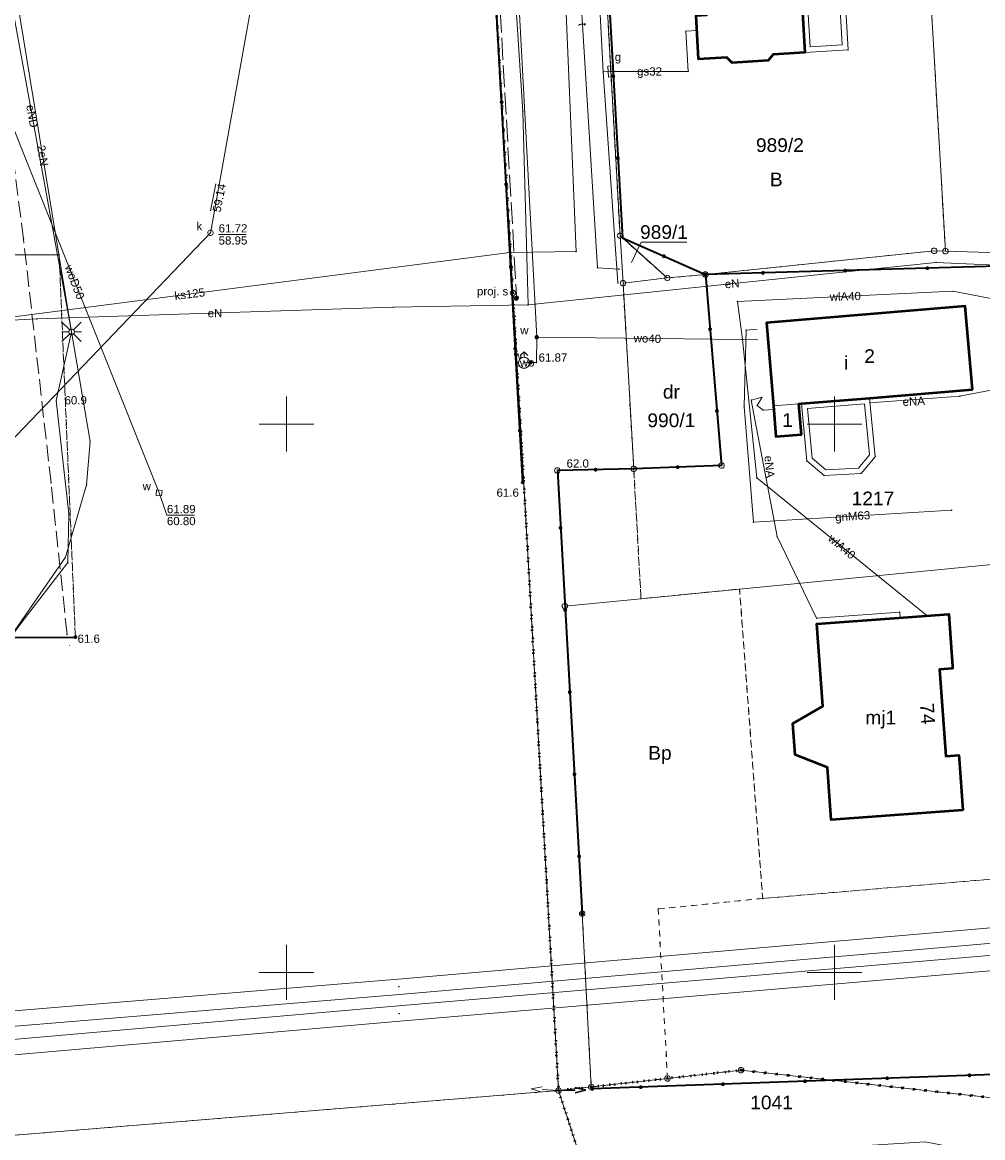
# Model space of a CAD drawing. Header units: millimetres. Extents: x 6421400 to 6424255, y 5791334 to 5793836.
# Tile 77 of 101: x 6422876 to 6422964, y 5792585 to 5792687. Entities that reach past the tile are written whole.
import ezdxf
from ezdxf.enums import TextEntityAlignment as Align

# ---------------------------------------------------------------- set-up
doc = ezdxf.new("R2010")
doc.units = ezdxf.units.MM
for name, pattern in [('KROPK2', [1, 0.05, -0.95]), ('PRZER1-1', [1, 0.5, -0.5]), ('PRZER3-1', [2, 1.5, -0.5]), ('PRZER4-1', [2.5, 2, -0.5])]:
    doc.linetypes.add(name, pattern=pattern)
doc.layers.get('0').update_dxf_attribs({"color": 252})
for name, color, linetype, lineweight in [('GEPADR_O', 252, 'Continuous', 18), ('GEPPGD', 252, 'Continuous', 18), ('GESBLO', 252, 'Continuous', 18), ('GESBLO_O', 252, 'Continuous', 18), ('GESBTO', 252, 'Continuous', 13), ('GESBZO', 7, 'Continuous', 35), ('GESBZO_O', 252, 'Continuous', 35), ('GESDZI', 252, 'Continuous', 18), ('GESDZI_O', 252, 'Continuous', 18), ('GESJAE', 252, 'Continuous', 35), ('GESUZY', 252, 'Continuous', 18), ('GESUZY_O', 252, 'Continuous', 18), ('GSLKOG', 252, 'Continuous', 25), ('GSLKOU', 252, 'Continuous', 18), ('GSPIST', 252, 'Continuous', 18), ('GSPPRB', 252, 'Continuous', 18), ('GULENN', 252, 'Continuous', 18), ('GULENN_O', 252, 'Continuous', 18), ('GULGNP', 252, 'Continuous', 18), ('GULGNP_O', 252, 'Continuous', 18), ('GULGSP', 252, 'Continuous', 18), ('GULGSP_O', 252, 'Continuous', 18), ('GULKSP', 252, 'Continuous', 18), ('GULKSP_O', 252, 'Continuous', 18), ('GULTPR', 252, 'Continuous', 18), ('GULTPR_O', 252, 'Continuous', 18), ('GULWLP', 252, 'Continuous', 18), ('GULWLP_O', 252, 'Continuous', 18), ('GULWOP', 252, 'Continuous', 18), ('GULWOP_O', 252, 'Continuous', 18), ('GUPGSG', 252, 'Continuous', 18), ('GUPGSG_O', 252, 'Continuous', 18), ('GUPISL', 252, 'Continuous', 18), ('GUPKSD', 252, 'Continuous', 18), ('GUPKSD_O', 252, 'Continuous', 18), ('GUPWDT', 252, 'Continuous', 18), ('GUPWWZ', 252, 'Continuous', 13), ('GUPWWZ_O', 252, 'Continuous', 13), ('GZLENN', 252, 'Continuous', 18), ('GZPISL', 252, 'Continuous', 18), ('GZPISL_O', 252, 'Continuous', 18), ('Ramka sekcyjna', 252, 'Continuous', 18)]:
    doc.layers.add(name, color=color, linetype=linetype, lineweight=lineweight)
for name, color, linetype in [('GSPWPN', 252, 'Continuous'), ('GSPWPN_O', 252, 'Continuous'), ('GUPESH', 252, 'Continuous'), ('GUPESH_O', 252, 'Continuous'), ('GUPKSH', 252, 'Continuous'), ('GUPKSH_O', 252, 'Continuous'), ('GUPWSH', 252, 'Continuous'), ('GUPWSH_O', 252, 'Continuous'), ('GUPWZA', 252, 'Continuous'), ('GUPWZA_O', 252, 'Continuous'), ('xref', 252, 'Continuous')]:
    doc.layers.add(name, color=color, linetype=linetype)
doc.styles.add('Arial', font='arial.ttf')

# ---------------------------------------------------------------- blocks, each defined once
blk = doc.blocks.new('GSLKOG1')
blk.add_hatch(color=0).paths.add_polyline_path([(0, 0.175), (-0.045293, 0.169037), (-0.0875, 0.151554), (-0.123744, 0.123744), (-0.151554, 0.0875), (-0.169037, 0.045293), (-0.175, 0), (-0.169037, -0.045293), (-0.151554, -0.0875), (-0.123744, -0.123744), (-0.0875, -0.151554), (-0.045293, -0.169037), (0, -0.175), (0.045293, -0.169037), (0.0875, -0.151554), (0.123744, -0.123744), (0.151554, -0.0875), (0.169037, -0.045293), (0.175, 0), (0.169037, 0.045293), (0.151554, 0.0875), (0.123744, 0.123744), (0.0875, 0.151554), (0.045293, 0.169037)])
blk = doc.blocks.new('GSLKOG2')
blk.add_hatch(color=0).paths.add_polyline_path([(0, 0.175), (-0.045293, 0.169037), (-0.0875, 0.151554), (-0.123744, 0.123744), (-0.151554, 0.0875), (-0.169037, 0.045293), (-0.175, 0), (-0.169037, -0.045293), (-0.151554, -0.0875), (-0.123744, -0.123744), (-0.0875, -0.151554), (-0.045293, -0.169037), (0, -0.175), (0.045293, -0.169037), (0.0875, -0.151554), (0.123744, -0.123744), (0.151554, -0.0875), (0.169037, -0.045293), (0.175, 0), (0.169037, 0.045293), (0.151554, 0.0875), (0.123744, 0.123744), (0.0875, 0.151554), (0.045293, 0.169037)])
blk = doc.blocks.new('GSPWPN1')
blk.add_hatch(color=0).paths.add_polyline_path([(0, 0.045), (-0.011647, 0.043467), (-0.0225, 0.038971), (-0.03182, 0.03182), (-0.038971, 0.0225), (-0.043467, 0.011647), (-0.045, 0), (-0.043467, -0.011647), (-0.038971, -0.0225), (-0.03182, -0.03182), (-0.0225, -0.038971), (-0.011647, -0.043467), (0, -0.045), (0.011647, -0.043467), (0.0225, -0.038971), (0.03182, -0.03182), (0.038971, -0.0225), (0.043467, -0.011647), (0.045, 0), (0.043467, 0.011647), (0.038971, 0.0225), (0.03182, 0.03182), (0.0225, 0.038971), (0.011647, 0.043467)])
blk = doc.blocks.new('GUPWSH1')
blk.add_hatch(color=0).paths.add_polyline_path([(0, 0.045), (-0.011647, 0.043467), (-0.0225, 0.038971), (-0.03182, 0.03182), (-0.038971, 0.0225), (-0.043467, 0.011647), (-0.045, 0), (-0.043467, -0.011647), (-0.038971, -0.0225), (-0.03182, -0.03182), (-0.0225, -0.038971), (-0.011647, -0.043467), (0, -0.045), (0.011647, -0.043467), (0.0225, -0.038971), (0.03182, -0.03182), (0.038971, -0.0225), (0.043467, -0.011647), (0.045, 0), (0.043467, 0.011647), (0.038971, 0.0225), (0.03182, 0.03182), (0.0225, 0.038971), (0.011647, 0.043467)])
blk = doc.blocks.new('GUPKSH1')
blk.add_hatch(color=0).paths.add_polyline_path([(0, 0.045), (-0.011647, 0.043467), (-0.0225, 0.038971), (-0.03182, 0.03182), (-0.038971, 0.0225), (-0.043467, 0.011647), (-0.045, 0), (-0.043467, -0.011647), (-0.038971, -0.0225), (-0.03182, -0.03182), (-0.0225, -0.038971), (-0.011647, -0.043467), (0, -0.045), (0.011647, -0.043467), (0.0225, -0.038971), (0.03182, -0.03182), (0.038971, -0.0225), (0.043467, -0.011647), (0.045, 0), (0.043467, 0.011647), (0.038971, 0.0225), (0.03182, 0.03182), (0.0225, 0.038971), (0.011647, 0.043467)])
blk = doc.blocks.new('GUPESH1')
blk.add_hatch(color=0).paths.add_polyline_path([(0, 0.045), (-0.011647, 0.043467), (-0.0225, 0.038971), (-0.03182, 0.03182), (-0.038971, 0.0225), (-0.043467, 0.011647), (-0.045, 0), (-0.043467, -0.011647), (-0.038971, -0.0225), (-0.03182, -0.03182), (-0.0225, -0.038971), (-0.011647, -0.043467), (0, -0.045), (0.011647, -0.043467), (0.0225, -0.038971), (0.03182, -0.03182), (0.038971, -0.0225), (0.043467, -0.011647), (0.045, 0), (0.043467, 0.011647), (0.038971, 0.0225), (0.03182, 0.03182), (0.0225, 0.038971), (0.011647, 0.043467)])
blk = doc.blocks.new('GUPWZA1')
blk.add_hatch(color=0).paths.add_polyline_path([(0, 0.2), (-0.051764, 0.193185), (-0.1, 0.173205), (-0.141421, 0.141421), (-0.173205, 0.1), (-0.193185, 0.051764), (-0.2, 0), (-0.193185, -0.051764), (-0.173205, -0.1), (-0.141421, -0.141421), (-0.1, -0.173205), (-0.051764, -0.193185), (0, -0.2), (0.051764, -0.193185), (0.1, -0.173205), (0.141421, -0.141421), (0.173205, -0.1), (0.193185, -0.051764), (0.2, 0), (0.193185, 0.051764), (0.173205, 0.1), (0.141421, 0.141421), (0.1, 0.173205), (0.051764, 0.193185)])
blk = doc.blocks.new('GUPWDT1')
at = {"color": 0}
blk.add_lwpolyline([(0.5, 0), (0.492404, -0.086824), (0.469846, -0.17101), (0.433013, -0.25), (0.383022, -0.321394), (0.321394, -0.383022), (0.25, -0.433013), (0.17101, -0.469846), (0.086824, -0.492404), (0, -0.5), (-0.086824, -0.492404), (-0.17101, -0.469846), (-0.25, -0.433013), (-0.32743, -0.377875), (-0.393027, -0.309079), (-0.444418, -0.229113), (-0.479746, -0.140866), (-0.497736, -0.047528), (-0.497736, 0.047528), (-0.479746, 0.140866), (-0.444418, 0.229113), (-0.393027, 0.309079), (-0.32743, 0.377875), (-0.25, 0.433013), (-0.163534, 0.4725), (-0.071157, 0.494911), (0.023791, 0.499434), (0.117879, 0.485906), (0.207708, 0.454816), (0.290028, 0.407288), (0.361867, 0.34504), (0.420627, 0.27032), (0.464184, 0.185831), (0.490964, 0.094626)], close=True, dxfattribs=at)
for points in [[(0.5, 0), (1, 0)], [(0.646447, 0.353553), (1, 0), (0.646447, -0.353553)]]:
    blk.add_lwpolyline(points, dxfattribs=at)
blk = doc.blocks.new('GUPKSD1_1')
at = {"color": 0}
blk.add_lwpolyline([(0.25, 0), (0.241481, -0.064705), (0.216506, -0.125), (0.176777, -0.176777), (0.125, -0.216506), (0.064705, -0.241481), (0, -0.25), (-0.064705, -0.241481), (-0.125, -0.216506), (-0.176777, -0.176777), (-0.216506, -0.125), (-0.241481, -0.064705), (-0.25, 0), (-0.241481, 0.064705), (-0.216506, 0.125), (-0.176777, 0.176777), (-0.125, 0.216506), (-0.064705, 0.241481), (0, 0.25), (0.064705, 0.241481), (0.125, 0.216506), (0.176777, 0.176777), (0.216506, 0.125), (0.241481, 0.064705)], close=True, dxfattribs=at)
blk = doc.blocks.new('GUPISL1_2')
at = {"color": 0}
for points in [[(-0.176777, 0.176777), (-0.883883, 0.883883)], [(0, 0.25), (0, 0.9)], [(0.176777, 0.176777), (0.883883, 0.883883)], [(-0.176777, -0.176777), (-0.883883, -0.883883)], [(0, -0.25), (0, -0.9)], [(0.176777, -0.176777), (0.883883, -0.883883)]]:
    blk.add_lwpolyline(points, dxfattribs=at)
blk.add_lwpolyline([(0.25, 0), (0.241481, -0.064705), (0.216506, -0.125), (0.176777, -0.176777), (0.125, -0.216506), (0.064705, -0.241481), (0, -0.25), (-0.064705, -0.241481), (-0.125, -0.216506), (-0.176777, -0.176777), (-0.216506, -0.125), (-0.241481, -0.064705), (-0.25, 0), (-0.241481, 0.064705), (-0.216506, 0.125), (-0.176777, 0.176777), (-0.125, 0.216506), (-0.064705, 0.241481), (0, 0.25), (0.064705, 0.241481), (0.125, 0.216506), (0.176777, 0.176777), (0.216506, 0.125), (0.241481, 0.064705)], close=True, dxfattribs=at)
blk = doc.blocks.new('GUPGSG1')
at = {"color": 0}
blk.add_lwpolyline([(-0.5, -0.25), (-0.5, 0.25), (0.5, 0.25), (0.5, -0.25)], close=True, dxfattribs=at)
blk = doc.blocks.new('GZPISL1')
at = {"color": 0}
for points in [[(-0.2, 0), (-0.193185, 0.051764), (-0.173205, 0.1), (-0.141421, 0.141421), (-0.1, 0.173205), (-0.051764, 0.193185), (0, 0.2)], [(0.2, 0), (0.193185, -0.051764), (0.173205, -0.1), (0.141421, -0.141421), (0.1, -0.173205), (0.051764, -0.193185), (0, -0.2)]]:
    blk.add_lwpolyline(points, dxfattribs=at)
at = {"color": 7, "lineweight": 50, "true_color": 0xffffff}
blk.add_lwpolyline([(0, 0.1), (-0.030902, 0.095106), (-0.058779, 0.080902), (-0.080902, 0.058779), (-0.095106, 0.030902), (-0.1, 0), (-0.095106, -0.030902), (-0.080902, -0.058779), (-0.058779, -0.080902), (-0.030902, -0.095106), (0, -0.1), (0.030902, -0.095106), (0.058779, -0.080902), (0.080902, -0.058779), (0.095106, -0.030902), (0.1, 0), (0.095106, 0.030902), (0.080902, 0.058779), (0.058779, 0.080902), (0.030902, 0.095106)], close=True, dxfattribs=at)
blk = doc.blocks.new('GUPWWZ1_2')
at = {"color": 0}
blk.add_lwpolyline([(-0.25, 0.25), (-0.25, -0.25), (0.25, -0.25), (0.25, 0.25)], close=True, dxfattribs=at)
blk = doc.blocks.new('GSPPRB0')
at = {"color": 0, "lineweight": 18}
blk.add_lwpolyline([(-0.007955, 0.0225), (0.007955, 0.0225), (0.0225, 0.007955), (0.0225, -0.007955), (0.007955, -0.0225), (-0.007955, -0.0225), (-0.0225, -0.007955), (-0.0225, 0.007955)], close=True, dxfattribs=at)
blk = doc.blocks.new('GEPPGD1_1')
at = {"color": 0}
blk.add_lwpolyline([(0.25, 0), (0.237764, -0.077254), (0.202254, -0.146946), (0.146946, -0.202254), (0.077254, -0.237764), (0, -0.25), (-0.077254, -0.237764), (-0.146946, -0.202254), (-0.202254, -0.146946), (-0.237764, -0.077254), (-0.25, 0), (-0.237764, 0.077254), (-0.202254, 0.146946), (-0.146946, 0.202254), (-0.077254, 0.237764), (0, 0.25), (0.077254, 0.237764), (0.146946, 0.202254), (0.202254, 0.146946), (0.237764, 0.077254)], close=True, dxfattribs=at)
blk = doc.blocks.new('GEPPGD1_2')
blk.add_hatch(color=0).paths.add_polyline_path([(-0.045, 0), (-0.042798, -0.013906), (-0.036406, -0.02645), (-0.02645, -0.036406), (-0.013906, -0.042798), (0, -0.045), (0.013906, -0.042798), (0.02645, -0.036406), (0.036406, -0.02645), (0.042798, -0.013906), (0.045, 0), (0.042798, 0.013906), (0.036406, 0.02645), (0.02645, 0.036406), (0.013906, 0.042798), (0, 0.045), (-0.013906, 0.042798), (-0.02645, 0.036406), (-0.036406, 0.02645), (-0.042798, 0.013906)])
blk = doc.blocks.new('GSPIST1')
at = {"color": 0}
for points in [[(0, 0), (1.5, 0)], [(1.5, -0.25), (2.5, 0), (1.5, 0.25)]]:
    blk.add_lwpolyline(points, dxfattribs=at)
blk = doc.blocks.new('G$CC51CC4AD')
at = {"layer": 'GESBLO', "linetype": 'Continuous', "lineweight": 18, "elevation": 10.26}
for points in [[(6422962.58, 5792653.14), (6422961.9, 5792660.76), (6422943.8, 5792659.23), (6422944.42, 5792651.66), (6422946.74, 5792651.85), (6422946.99, 5792651.87), (6422953.17, 5792652.37)], [(6422944.42, 5792651.66), (6422944.64, 5792648.87), (6422946.99, 5792649.06), (6422946.74, 5792651.85)]]:
    blk.add_lwpolyline(points, close=True, dxfattribs=at)
at = {"layer": 'GESBTO', "linetype": 'Continuous', "lineweight": 18, "elevation": 10.26}
for points in [[(6422947.3, 5792683.87), (6422946.84, 5792691.8), (6422950.78, 5792692.03), (6422951.23, 5792684.12)], [(6422947.77, 5792684.4), (6422947.36, 5792691.33), (6422950.31, 5792691.5), (6422950.7, 5792684.59)], [(6422946.99, 5792651.87), (6422947.46, 5792646.65), (6422949.04, 5792645.3), (6422952.42, 5792645.5), (6422953.71, 5792647.02), (6422953.17, 5792652.37)], [(6422947.53, 5792651.41), (6422947.94, 5792646.9), (6422949.21, 5792645.81), (6422952.18, 5792645.99), (6422953.19, 5792647.18), (6422952.72, 5792651.83)]]:
    blk.add_lwpolyline(points, close=True, dxfattribs=at)
at = {"layer": 'GESBZO', "linetype": 'Continuous', "lineweight": 50, "elevation": 10.26}
for points in [[(6422937.14, 5792691.2), (6422936.79, 5792697.45), (6422938.28, 5792697.53), (6422938.08, 5792701.05), (6422944.84, 5792701.44), (6422944.98, 5792697.93), (6422946.48, 5792698.01), (6422947.3, 5792683.87), (6422944.4, 5792683.69), (6422943.94, 5792683.16), (6422940.66, 5792682.95), (6422940.18, 5792683.42), (6422937.59, 5792683.26), (6422937.36, 5792687.26), (6422938.36, 5792687.31), (6422938.14, 5792691.26)], [(6422962.58, 5792653.14), (6422961.9, 5792660.76), (6422943.8, 5792659.23), (6422944.42, 5792651.66), (6422944.64, 5792648.87), (6422946.99, 5792649.06), (6422946.74, 5792651.85), (6422946.99, 5792651.87), (6422953.17, 5792652.37)], [(6422961.71, 5792614.79), (6422949.69, 5792613.92), (6422949.34, 5792618.67), (6422946.4, 5792619.85), (6422946.2, 5792622.68), (6422948.94, 5792624.27), (6422948.39, 5792631.79), (6422960.41, 5792632.67), (6422960.76, 5792627.9), (6422960.77, 5792627.71), (6422959.57, 5792627.62), (6422960.15, 5792619.72), (6422961.34, 5792619.81), (6422961.37, 5792619.46)]]:
    blk.add_lwpolyline(points, close=True, dxfattribs=at)
at = {"layer": 'GESDZI', "linetype": 'Continuous', "lineweight": 18, "elevation": 10.3}
blk.add_lwpolyline([(6422810.34, 5792698.25), (6422917.26, 5792719.89), (6422920.66, 5792661.95), (6422924.82, 5792589.22), (6422675.39, 5792568.75)], dxfattribs=at)
for points in [[(6422921.25, 5792829.96), (6422921.57, 5792824.32), (6422923.83, 5792784.19), (6422924.93, 5792764.55), (6422926.03, 5792745.13), (6422928.33, 5792704.41), (6422930.43, 5792667.18), (6422930.7, 5792662.85), (6422931.68, 5792645.92), (6422924.71, 5792645.76), (6422925.4, 5792633.4), (6422926.98, 5792605.35), (6422927.8, 5792589.55), (6422924.82, 5792589.22), (6422920.66, 5792661.95), (6422917.26, 5792719.89), (6422911.19, 5792830.6), (6422908.08, 5792885.79), (6422907.81, 5792890.47), (6422917.97, 5792887.06)], [(6422960.11, 5792665.77), (6422959.08, 5792665.8), (6422938.22, 5792663.63), (6422934.74, 5792663.32), (6422930.43, 5792667.18), (6422928.33, 5792704.41), (6422957.78, 5792706.08)], [(6422930.43, 5792667.18), (6422934.74, 5792663.32), (6422930.7, 5792662.85)], [(6422931.68, 5792645.92), (6422939.69, 5792646.22), (6422938.22, 5792663.63), (6422959.08, 5792665.8), (6422960.11, 5792665.77), (6422966.09, 5792665.59), (6422968.13, 5792637.56), (6422941.33, 5792634.95), (6422932.34, 5792634.07), (6422925.4, 5792633.4), (6422924.71, 5792645.76)], [(6422931.68, 5792645.92), (6422930.7, 5792662.85), (6422934.74, 5792663.32), (6422938.22, 5792663.63), (6422939.69, 5792646.22)], [(6422934.76, 5792590.33), (6422927.8, 5792589.55), (6422926.98, 5792605.35), (6422925.4, 5792633.4), (6422932.34, 5792634.07), (6422941.33, 5792634.95), (6422968.13, 5792637.56), (6422968.48, 5792632.68), (6422999.95, 5792632.75), (6423020.37, 5792633.06), (6423008.57, 5792590.4), (6422993.89, 5792585.31), (6422941.47, 5792591.08)], [(6422958.26, 5792584.56), (6422994.25, 5792577.56), (6423008.57, 5792590.4), (6422993.89, 5792585.31), (6422941.47, 5792591.08), (6422934.76, 5792590.33), (6422927.8, 5792589.55), (6422924.82, 5792589.22), (6422926.98, 5792582.57)], [(6422667.38, 5792565.35), (6422784.32, 5792570.97), (6422856.35, 5792578.16), (6422926.98, 5792582.57), (6422924.82, 5792589.22), (6422675.39, 5792568.75), (6422522.94, 5792568.11), (6422468.04, 5792567.88), (6422427.68, 5792567.71), (6422409.53, 5792564.57), (6422402.04, 5792563.27), (6422427.46, 5792562.05), (6422544.35, 5792562.13)]]:
    blk.add_lwpolyline(points, close=True, dxfattribs=at)
at = {"layer": 'GESDZI_O', "linetype": 'Continuous', "lineweight": 13, "elevation": 10.8, "flags": 128}
blk.add_lwpolyline([(6422931.48, 5792664.74), (6422932.37, 5792666.59), (6422936.51, 5792666.59)], dxfattribs=at)
at = {"layer": 'GESJAE', "linetype": 'KROPK2', "lineweight": 50, "elevation": 10.3}
for points in [[(6423006.45, 5792570.63), (6423008.57, 5792590.4), (6422993.89, 5792585.31), (6422941.47, 5792591.08), (6422934.76, 5792590.33), (6422927.8, 5792589.55), (6422924.82, 5792589.22), (6422920.66, 5792661.95), (6422917.26, 5792719.89), (6422911.19, 5792830.6)], [(6422840.35, 5792905.8), (6422907.81, 5792890.47), (6422908.08, 5792885.79), (6422911.19, 5792830.6), (6422917.26, 5792719.89), (6422920.66, 5792661.95), (6422924.82, 5792589.22), (6422926.98, 5792582.57)], [(6422926.98, 5792582.57), (6422924.82, 5792589.22), (6422927.8, 5792589.55), (6422934.76, 5792590.33), (6422941.47, 5792591.08), (6422993.89, 5792585.31), (6423008.57, 5792590.4), (6423006.45, 5792570.63)]]:
    blk.add_lwpolyline(points, dxfattribs=at)
at = {"layer": 'GESUZY', "linetype": 'PRZER1-1', "lineweight": 18, "elevation": 10.18}
for points in [[(6422810.34, 5792698.25), (6422917.26, 5792719.89), (6422920.66, 5792661.95), (6422924.82, 5792589.22), (6422675.39, 5792568.75)], [(6422926.98, 5792582.57), (6422924.82, 5792589.22), (6422927.8, 5792589.55), (6422934.76, 5792590.33), (6422941.47, 5792591.08), (6422993.89, 5792585.31), (6423008.57, 5792590.4), (6423006.45, 5792570.63)]]:
    blk.add_lwpolyline(points, dxfattribs=at)
for points in [[(6422930.43, 5792667.18), (6422934.74, 5792663.32), (6422930.7, 5792662.85), (6422931.68, 5792645.92), (6422924.71, 5792645.76), (6422925.4, 5792633.4), (6422926.98, 5792605.35), (6422927.8, 5792589.55), (6422924.82, 5792589.22), (6422920.66, 5792661.95), (6422917.26, 5792719.89), (6422911.19, 5792830.6), (6422908.08, 5792885.79), (6422907.81, 5792890.47), (6422917.97, 5792887.06), (6422921.25, 5792829.96), (6422922.67, 5792804.73), (6422923.83, 5792784.19), (6422925.43, 5792755.76), (6422926.03, 5792745.13), (6422928.33, 5792704.41)], [(6422960.11, 5792665.77), (6422959.08, 5792665.8), (6422938.22, 5792663.63), (6422934.74, 5792663.32), (6422930.43, 5792667.18), (6422928.33, 5792704.41), (6422957.78, 5792706.08)], [(6422879.26, 5792665.42), (6422815.25, 5792665.52), (6422812.54, 5792630.37), (6422880.74, 5792630.58)], [(6422815.25, 5792665.52), (6422879.26, 5792665.42), (6422880.74, 5792630.58), (6422812.54, 5792630.37)], [(6422931.68, 5792645.92), (6422932.34, 5792634.07), (6422941.33, 5792634.95), (6422943.44, 5792606.74), (6422994.16, 5792611.01), (6422999.95, 5792632.75), (6423008.17, 5792663.66), (6422989.52, 5792664.8), (6422986.2, 5792665), (6422966.09, 5792665.59), (6422960.11, 5792665.77), (6422959.08, 5792665.8), (6422938.22, 5792663.63), (6422939.69, 5792646.22)], [(6422930.7, 5792662.85), (6422931.68, 5792645.92), (6422939.69, 5792646.22), (6422938.22, 5792663.63), (6422934.74, 5792663.32)], [(6422933.91, 5792605.78), (6422934.76, 5792590.33), (6422941.47, 5792591.08), (6422993.89, 5792585.31), (6423008.57, 5792590.4), (6423020.37, 5792633.06), (6423028.13, 5792662.45), (6423008.17, 5792663.66), (6422999.95, 5792632.75), (6422994.16, 5792611.01), (6422943.44, 5792606.74)], [(6422932.34, 5792634.07), (6422931.68, 5792645.92), (6422924.71, 5792645.76), (6422925.4, 5792633.4), (6422926.98, 5792605.35), (6422927.8, 5792589.55), (6422934.76, 5792590.33), (6422933.91, 5792605.78), (6422943.44, 5792606.74), (6422941.33, 5792634.95)], [(6422667.38, 5792565.35), (6422784.32, 5792570.97), (6422856.35, 5792578.16), (6422926.98, 5792582.57), (6422924.82, 5792589.22), (6422675.39, 5792568.75), (6422522.94, 5792568.11), (6422468.04, 5792567.88), (6422427.68, 5792567.71), (6422409.53, 5792564.57), (6422402.04, 5792563.27), (6422427.46, 5792562.05), (6422544.35, 5792562.13)]]:
    blk.add_lwpolyline(points, close=True, dxfattribs=at)
at = {"layer": 'GSLKOG', "linetype": 'Continuous', "lineweight": 35, "elevation": 10.18}
for points in [[(6422921.55, 5792644.69), (6422918.95, 5792691.54), (6422914.77, 5792765.33), (6422903.92, 5792767.23)], [(6422928.97, 5792696.49), (6422930.65, 5792666.97), (6422938.22, 5792663.63)], [(6423002.33, 5792663.96), (6423002, 5792663.94), (6422989.66, 5792664.8), (6422989.52, 5792664.8), (6422986.2, 5792665), (6422938.22, 5792663.63)], [(6422938.22, 5792663.63), (6422939.69, 5792646.22), (6422931.68, 5792645.92), (6422924.71, 5792645.76), (6422926.98, 5792605.35)], [(6422824.12, 5792643.76), (6422822.74, 5792638.4), (6422822.49, 5792630.26), (6422880.74, 5792630.58)], [(6422989.22, 5792591.58), (6422927.88, 5792589.37)]]:
    blk.add_lwpolyline(points, dxfattribs=at)
at = {"layer": 'GSLKOU', "linetype": 'PRZER3-1', "lineweight": 18, "elevation": 10.18}
blk.add_lwpolyline([(6422879.98, 5792630.81), (6422878.52, 5792644.64), (6422876.01, 5792666.86), (6422873.32, 5792687.81), (6422878.85, 5792711.14)], dxfattribs=at)
at = {"layer": 'GULENN', "linetype": 'Continuous', "lineweight": 18, "elevation": 10.18}
for points in [[(6422922.04, 5792660.87), (6422921.56, 5792678.49), (6422917.65, 5792738.88), (6422916.88, 5792747.2), (6422916.09, 5792766.43), (6422916.72, 5792767.1), (6422919.37, 5792767.52)], [(6422887.74, 5792761.29), (6422886.12, 5792753.25), (6422885.05, 5792748.15), (6422879.58, 5792718.83), (6422874.6, 5792696.25), (6422875.13, 5792690.55), (6422880.4, 5792658.4), (6422879, 5792652.16), (6422880.14, 5792641.81), (6422880.05, 5792637.38), (6422875.77, 5792631.81), (6422874.05, 5792629.51), (6422870.76, 5792629.73), (6422860.45, 5792629.77), (6422852.75, 5792629.81), (6422852.06, 5792629.81), (6422852.32, 5792641.24), (6422853.02, 5792641.22)], [(6422885.27, 5792747.71), (6422875.03, 5792692.09), (6422874.88, 5792688.62), (6422880.4, 5792658.4), (6422882.08, 5792648.4), (6422881.77, 5792644.46), (6422879.83, 5792637.85), (6422874.05, 5792629.51), (6422852.66, 5792629.47)], [(6422922.04, 5792660.87), (6422959.25, 5792664.74), (6422990.42, 5792663.37)], [(6422852.6, 5792648.22), (6422852.44, 5792648.4), (6422850.82, 5792648.36), (6422850.8, 5792652.25), (6422852.13, 5792657.93), (6422873.81, 5792659.4), (6422877.23, 5792659.58), (6422909.71, 5792660.65), (6422922.04, 5792660.87)], [(6422953.21, 5792651.95), (6422961.43, 5792652.54), (6422971.7, 5792654.52)], [(6422943.38, 5792652.45), (6422942.4, 5792652.18), (6422944.75, 5792639.75), (6422948.36, 5792632.29), (6422955.94, 5792632.85), (6422955.97, 5792632.35)], [(6422943.38, 5792652.45), (6422942.94, 5792651.7), (6422943.47, 5792651.26), (6422944.45, 5792651.33)]]:
    blk.add_lwpolyline(points, dxfattribs=at)
at = {"layer": 'GULGNP', "linetype": 'Continuous', "lineweight": 18, "elevation": 10.18}
for points in [[(6422930.23, 5792662.88), (6422928.89, 5792682.11), (6422927.74, 5792704.36), (6422925.45, 5792745.06), (6422925.56, 5792755.95), (6422924.17, 5792768.49), (6422924.61, 5792772.87), (6422923.87, 5792775.23), (6422922.75, 5792789.88), (6422920.44, 5792823.16), (6422920.87, 5792823.5), (6422920.74, 5792831.67), (6422924.83, 5792858.52), (6422928.36, 5792881.95), (6422929.13, 5792885.42), (6422930.73, 5792898.1)], [(6422941.94, 5792658.57), (6422941.75, 5792651.61), (6422942.61, 5792641.05), (6422960.68, 5792642.15)], [(6422941.94, 5792658.57), (6422942.94, 5792658.64)]]:
    blk.add_lwpolyline(points, dxfattribs=at)
at = {"layer": 'GULGSP', "linetype": 'Continuous', "lineweight": 18, "elevation": 10.18}
for points in [[(6422937.44, 5792685.9), (6422936.44, 5792685.84), (6422936.65, 5792682.15), (6422929.59, 5792682.15)], [(6422929.59, 5792682.15), (6422928.89, 5792682.11)]]:
    blk.add_lwpolyline(points, dxfattribs=at)
at = {"layer": 'GULKSP', "linetype": 'Continuous', "lineweight": 18, "elevation": 10.18}
for points in [[(6422925.44, 5792881.97), (6422918.95, 5792849.76), (6422918.45, 5792831.55), (6422918.53, 5792811.58), (6422920.35, 5792792.66), (6422921.62, 5792766.52), (6422923.54, 5792728.85), (6422924.85, 5792703.45), (6422926.43, 5792665.73), (6422920.37, 5792665.64), (6422861.96, 5792658.08), (6422856.88, 5792656.87), (6422856.39, 5792656.75), (6422850.08, 5792655.86), (6422849.65, 5792650.05), (6422849.61, 5792649.56), (6422848.79, 5792649.41), (6422847.64, 5792649.5)], [(6422869.88, 5792642.17), (6422871.24, 5792644.68), (6422893.06, 5792667.43), (6422893.17, 5792667.92), (6422902.03, 5792717.45)]]:
    blk.add_lwpolyline(points, dxfattribs=at)
at = {"layer": 'GULTPR', "linetype": 'Continuous', "lineweight": 18, "elevation": 10.18}
blk.add_lwpolyline([(6422922.45, 5792783.33), (6422924.17, 5792744.98), (6422925.65, 5792708.63), (6422928.37, 5792664.26), (6422930.33, 5792664.12)], dxfattribs=at)
at = {"layer": 'GULWLP', "linetype": 'Continuous', "lineweight": 18, "elevation": 10.18}
for points in [[(6422941.6, 5792657.71), (6422941.15, 5792661.17), (6422960.8, 5792662.11), (6422977.07, 5792658.99)], [(6422941.6, 5792657.71), (6422942.91, 5792645.1), (6422958.42, 5792632.53)]]:
    blk.add_lwpolyline(points, dxfattribs=at)
at = {"layer": 'GULWOP', "linetype": 'Continuous', "lineweight": 18, "elevation": 10.18}
for points in [[(6422922.81, 5792655.62), (6422922.83, 5792657.92), (6422921.11, 5792690.28), (6422918.38, 5792740.23), (6422916.97, 5792760.77), (6422916.31, 5792770.37), (6422913.15, 5792819.17), (6422912.66, 5792823.56), (6422910.44, 5792847.68), (6422911.82, 5792857.74), (6422911.86, 5792857.99), (6422917.42, 5792898.43), (6422917.48, 5792898.85)], [(6423009.16, 5792642.46), (6423008.45, 5792639.52), (6423000.41, 5792607.83), (6422999.36, 5792607.1), (6422910.2, 5792599.39), (6422674.16, 5792579.93), (6422673.36, 5792579.89), (6422615.13, 5792580.22), (6422614.37, 5792580.22), (6422523.42, 5792579.56), (6422522.55, 5792580.28), (6422438.91, 5792682.29), (6422437.98, 5792682.75), (6422437.1, 5792682.91), (6422392.92, 5792687.41)], [(6423010.52, 5792642.13), (6423009.8, 5792639.18), (6423001.63, 5792606.97), (6422999.85, 5792605.74), (6422910.31, 5792597.99), (6422674.26, 5792578.54), (6422673.4, 5792578.48), (6422615.13, 5792578.82), (6422614.38, 5792578.82), (6422522.91, 5792578.16), (6422521.56, 5792579.29), (6422438.02, 5792681.17), (6422437.53, 5792681.41), (6422436.9, 5792681.53), (6422393.32, 5792685.97)], [(6423011.71, 5792641.8), (6423011.11, 5792639.27), (6423010.92, 5792638.53), (6423002.47, 5792605.27), (6423001.53, 5792604.73), (6422910.22, 5792596.94), (6422782.03, 5792585.75), (6422673.27, 5792577.18), (6422672.49, 5792577.16), (6422523.67, 5792576.33), (6422522.8, 5792576.75), (6422438.61, 5792678.8), (6422438.06, 5792679.44), (6422437.17, 5792680.06), (6422393.01, 5792684.8)], [(6423013.08, 5792641.47), (6423012.47, 5792638.94), (6423012.28, 5792638.19), (6423003.69, 5792604.35), (6423001.96, 5792603.36), (6422910.34, 5792595.54), (6422782.15, 5792584.36), (6422673.34, 5792575.78), (6422672.51, 5792575.76), (6422523.35, 5792574.93), (6422521.92, 5792575.62), (6422437.55, 5792677.89), (6422437.12, 5792678.39), (6422436.66, 5792678.7), (6422392.62, 5792683.43)], [(6422872.99, 5792682.16), (6422888.38, 5792643.72)], [(6422922.83, 5792657.92), (6422941.6, 5792657.71), (6422943, 5792657.69)], [(6422921.67, 5792655.59), (6422922.24, 5792655.62), (6422922.81, 5792655.62)]]:
    blk.add_lwpolyline(points, dxfattribs=at)
at = {"layer": 'GUPKSH_O', "linetype": 'Continuous', "lineweight": 13, "elevation": 10.8, "flags": 128}
for points in [[(6422893.07, 5792669.44), (6422893.56, 5792671.92)], [(6422893.81, 5792667.29), (6422896.33, 5792667.29)]]:
    blk.add_lwpolyline(points, dxfattribs=at)
at = {"layer": 'GUPWSH_O', "linetype": 'Continuous', "lineweight": 13, "elevation": 10.8, "flags": 128}
blk.add_lwpolyline([(6422888.38, 5792643.72), (6422889.09, 5792641.7), (6422891.61, 5792641.7)], dxfattribs=at)
at = {"layer": 'GZLENN', "linetype": 'PRZER4-1', "lineweight": 18, "elevation": 10.18}
blk.add_lwpolyline([(6422913.11, 5792797.68), (6422914.34, 5792776.45), (6422915.03, 5792765.59), (6422915.05, 5792765.28), (6422915.06, 5792765.08), (6422917.03, 5792730.65), (6422917.06, 5792730.35), (6422917.06, 5792730.14), (6422919.03, 5792695.71), (6422919.05, 5792695.44), (6422919.06, 5792695.2), (6422920.98, 5792661.74), (6422921.01, 5792661.46)], dxfattribs=at)
at = {"layer": 'Ramka sekcyjna', "linetype": 'Continuous', "lineweight": 18, "elevation": 100, "flags": 128}
for points in [[(6422900, 5792647.5), (6422900, 5792652.5)], [(6422950, 5792647.5), (6422950, 5792652.5)], [(6422902.5, 5792650), (6422897.5, 5792650)], [(6422952.5, 5792650), (6422947.5, 5792650)], [(6422900, 5792597.5), (6422900, 5792602.5)], [(6422950, 5792597.5), (6422950, 5792602.5)], [(6422902.5, 5792600), (6422897.5, 5792600)], [(6422952.5, 5792600), (6422947.5, 5792600)]]:
    blk.add_lwpolyline(points, dxfattribs=at)
at = {"layer": 'GEPPGD', "linetype": 'Continuous', "lineweight": 18, "rotation": 90}
for name, p in [('GEPPGD1_1', (6422930.43, 5792667.18, 10.32)), ('GEPPGD1_1', (6422959.08, 5792665.8, 10.32)), ('GEPPGD1_1', (6422960.11, 5792665.77, 10.32)), ('GEPPGD1_1', (6422930.7, 5792662.85, 10.32)), ('GEPPGD1_1', (6422934.74, 5792663.32, 10.32)), ('GEPPGD1_1', (6422938.22, 5792663.63, 10.32)), ('GEPPGD1_1', (6422920.66, 5792661.95, 10.32)), ('GEPPGD1_1', (6422924.71, 5792645.76, 10.32)), ('GEPPGD1_1', (6422931.68, 5792645.92, 10.32)), ('GEPPGD1_1', (6422939.69, 5792646.22, 10.32)), ('GEPPGD1_2', (6422941.33, 5792634.95, 10.32)), ('GEPPGD1_1', (6422925.4, 5792633.4, 10.32)), ('GEPPGD1_2', (6422932.34, 5792634.07, 10.32)), ('GEPPGD1_1', (6422926.98, 5792605.35, 10.32)), ('GEPPGD1_1', (6422941.47, 5792591.08, 10.32)), ('GEPPGD1_1', (6422927.8, 5792589.55, 10.32)), ('GEPPGD1_1', (6422934.76, 5792590.33, 10.32)), ('GEPPGD1_1', (6422924.82, 5792589.22, 10.32))]:
    blk.add_blockref(name, p, dxfattribs=at)
at = {"layer": 'GSLKOG', "linetype": 'Continuous', "lineweight": 25}
for name, p, rotation in [('GSLKOG2', (6422929.81, 5792681.73, 10.18), 273.2570699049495), ('GSLKOG2', (6422929.81, 5792681.73, 10.18), 273.2570699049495), ('GSLKOG2', (6422919.63, 5792679.35, 10.18), 93.17397199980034), ('GSLKOG2', (6422919.63, 5792679.35, 10.18), 93.17397199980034), ('GSLKOG2', (6422930.23, 5792674.24, 10.18), 273.2570699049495), ('GSLKOG2', (6422930.23, 5792674.24, 10.18), 273.2570699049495), ('GSLKOG2', (6422920.04, 5792671.86, 10.18), 93.17397199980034), ('GSLKOG2', (6422920.04, 5792671.86, 10.18), 93.17397199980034), ('GSLKOG2', (6422934.43, 5792665.3, 10.18), 336.2068929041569), ('GSLKOG2', (6422934.43, 5792665.3, 10.18), 336.2068929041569), ('GSLKOG2', (6422920.46, 5792664.37, 10.18), 93.17397199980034), ('GSLKOG2', (6422920.46, 5792664.37, 10.18), 93.17397199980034), ('GSLKOG2', (6422943.47, 5792663.78, 10.18), 181.6352350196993), ('GSLKOG2', (6422943.47, 5792663.78, 10.18), 181.6352350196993), ('GSLKOG2', (6422950.96, 5792663.99, 10.18), 181.6352350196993), ('GSLKOG2', (6422950.96, 5792663.99, 10.18), 181.6352350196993), ('GSLKOG2', (6422958.46, 5792664.21, 10.18), 181.6352350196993), ('GSLKOG2', (6422958.46, 5792664.21, 10.18), 181.6352350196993), ('GSLKOG1', (6422938.22, 5792663.63, 10.18), 336.2068929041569), ('GSLKOG1', (6422938.22, 5792663.63, 10.18), 274.826277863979), ('GSLKOG1', (6422938.22, 5792663.63, 10.18), 181.6352350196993), ('GSLKOG2', (6422938.64, 5792658.66, 10.18), 274.826277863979), ('GSLKOG2', (6422938.64, 5792658.66, 10.18), 274.826277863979), ('GSLKOG2', (6422920.87, 5792656.88, 10.18), 93.17397199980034), ('GSLKOG2', (6422920.87, 5792656.88, 10.18), 93.17397199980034), ('GSLKOG2', (6422939.27, 5792651.19, 10.18), 274.826277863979), ('GSLKOG2', (6422939.27, 5792651.19, 10.18), 274.826277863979), ('GSLKOG2', (6422921.29, 5792649.4, 10.18), 93.17397199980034), ('GSLKOG2', (6422921.29, 5792649.4, 10.18), 93.17397199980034), ('GSLKOG2', (6422928.2, 5792645.84, 10.18), 181.3150236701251), ('GSLKOG2', (6422928.2, 5792645.84, 10.18), 181.3150236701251), ('GSLKOG2', (6422935.69, 5792646.07, 10.18), 182.1449068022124), ('GSLKOG2', (6422935.69, 5792646.07, 10.18), 182.1449068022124), ('GSLKOG1', (6422921.55, 5792644.69, 10.18), 93.17397199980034), ('GSLKOG2', (6422925, 5792640.53, 10.18), 273.2151663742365), ('GSLKOG2', (6422925, 5792640.53, 10.18), 273.2151663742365), ('GSLKOG2', (6422925.42, 5792633.04, 10.18), 273.2151663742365), ('GSLKOG2', (6422925.42, 5792633.04, 10.18), 273.2151663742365), ('GSLKOG1', (6422880.74, 5792630.58, 10.18), 0.309161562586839), ('GSLKOG2', (6422925.84, 5792625.55, 10.18), 273.2151663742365), ('GSLKOG2', (6422925.84, 5792625.55, 10.18), 273.2151663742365), ('GSLKOG2', (6422926.27, 5792618.07, 10.18), 273.2151663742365), ('GSLKOG2', (6422926.27, 5792618.07, 10.18), 273.2151663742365), ('GSLKOG2', (6422926.69, 5792610.58, 10.18), 273.2151663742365), ('GSLKOG2', (6422926.69, 5792610.58, 10.18), 273.2151663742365), ('GSLKOG1', (6422926.98, 5792605.35, 10.18), 273.2151663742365), ('GSLKOG2', (6422962.3, 5792590.61, 10.18), 182.0633995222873), ('GSLKOG2', (6422962.3, 5792590.61, 10.18), 182.0633995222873), ('GSLKOG2', (6422932.32, 5792589.53, 10.18), 182.0633995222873), ('GSLKOG2', (6422932.32, 5792589.53, 10.18), 182.0633995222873), ('GSLKOG2', (6422939.81, 5792589.8, 10.18), 182.0633995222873), ('GSLKOG2', (6422939.81, 5792589.8, 10.18), 182.0633995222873), ('GSLKOG2', (6422947.31, 5792590.07, 10.18), 182.0633995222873), ('GSLKOG2', (6422947.31, 5792590.07, 10.18), 182.0633995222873), ('GSLKOG2', (6422954.8, 5792590.34, 10.18), 182.0633995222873), ('GSLKOG2', (6422954.8, 5792590.34, 10.18), 182.0633995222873), ('GSLKOG1', (6422927.88, 5792589.37, 10.18), 182.0633995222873)]:
    blk.add_blockref(name, p, dxfattribs=dict(at, rotation=rotation))
at = {"layer": 'GSPIST', "linetype": 'Continuous', "lineweight": 18}
for rotation in [176.4614149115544, 2.479588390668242]:
    blk.add_blockref('GSPIST1', (6422924.82, 5792589.22, 10.32), dxfattribs=dict(at, rotation=rotation))
blk.add_blockref('GSPIST1', (6422924.82, 5792589.22, 10.32), dxfattribs=at)
at = {"layer": 'GSPPRB', "linetype": 'Continuous', "lineweight": 18, "rotation": 90}
for p in [(6422936.44, 5792685.84, 10.28), (6422937.59, 5792683.26, 10.28), (6422940.18, 5792683.42, 10.28), (6422944.4, 5792683.69, 10.28), (6422947.3, 5792683.87, 10.28), (6422951.23, 5792684.12, 10.28), (6422940.66, 5792682.95, 10.28), (6422943.94, 5792683.16, 10.28), (6422928.89, 5792682.11, 10.28), (6422936.65, 5792682.15, 10.28), (6422921.56, 5792678.49, 10.28), (6422893.17, 5792667.92, 10.28), (6422930.65, 5792666.97, 10.28), (6422876.01, 5792666.86, 10.28), (6422879.26, 5792665.42, 10.28), (6422920.37, 5792665.64, 10.28), (6422926.43, 5792665.73, 10.28), (6422928.37, 5792664.26, 10.28), (6422930.33, 5792664.12, 10.28), (6422959.25, 5792664.74, 10.28), (6422930.23, 5792662.88, 10.28), (6422960.8, 5792662.11, 10.28), (6422922.04, 5792660.87, 10.28), (6422941.15, 5792661.17, 10.28), (6422909.71, 5792660.65, 10.28), (6422961.9, 5792660.76, 10.28), (6422877.23, 5792659.58, 10.28), (6422943.8, 5792659.23, 10.28), (6422941.94, 5792658.57, 10.28), (6422941.6, 5792657.71, 10.28), (6422922.81, 5792655.62, 10.28), (6422962.58, 5792653.14, 10.28), (6422879, 5792652.16, 10.28), (6422942.4, 5792652.18, 10.28), (6422942.94, 5792651.7, 10.28), (6422944.42, 5792651.66, 10.28), (6422946.74, 5792651.85, 10.28), (6422946.99, 5792651.87, 10.28), (6422953.17, 5792652.37, 10.28), (6422961.43, 5792652.54, 10.28), (6422941.75, 5792651.61, 10.28), (6422943.47, 5792651.26, 10.28), (6422944.64, 5792648.87, 10.28), (6422946.99, 5792649.06, 10.28), (6422882.08, 5792648.4, 10.28), (6422947.46, 5792646.65, 10.28), (6422953.71, 5792647.02, 10.28), (6422878.52, 5792644.64, 10.28), (6422942.91, 5792645.1, 10.28), (6422949.04, 5792645.3, 10.28), (6422952.42, 5792645.5, 10.28), (6422881.77, 5792644.46, 10.28), (6422880.14, 5792641.81, 10.28), (6422960.68, 5792642.15, 10.28), (6422942.61, 5792641.05, 10.28), (6422944.75, 5792639.75, 10.28), (6422879.83, 5792637.85, 10.28), (6422880.05, 5792637.38, 10.28), (6422955.94, 5792632.85, 10.28), (6422960.41, 5792632.67, 10.28), (6422948.36, 5792632.29, 10.28), (6422948.39, 5792631.79, 10.28), (6422879.98, 5792630.81, 10.28), (6422880.74, 5792630.58, 10.28), (6422959.57, 5792627.62, 10.28), (6422960.76, 5792627.9, 10.28), (6422960.77, 5792627.71, 10.28), (6422948.94, 5792624.27, 10.28), (6422946.2, 5792622.68, 10.28), (6422946.4, 5792619.85, 10.28), (6422960.15, 5792619.72, 10.28), (6422961.34, 5792619.81, 10.28), (6422961.37, 5792619.46, 10.28), (6422949.34, 5792618.67, 10.28), (6422961.71, 5792614.79, 10.28), (6422949.69, 5792613.92, 10.28), (6422943.44, 5792606.74, 10.28), (6422933.91, 5792605.78, 10.28), (6422910.25, 5792598.69, 10.28), (6422910.28, 5792596.24, 10.28), (6422927.88, 5792589.37, 10.28)]:
    blk.add_blockref('GSPPRB0', p, dxfattribs=at)
at = {"layer": 'GSPWPN', "linetype": 'Continuous', "lineweight": 5, "rotation": 90}
for p in [(6422924.8, 5792645.78, 10.2), (6422921.55, 5792644.69, 10.2), (6422880.19, 5792629.8, 10.2)]:
    blk.add_blockref('GSPWPN1', p, dxfattribs=at)
at = {"layer": 'GUPESH', "linetype": 'Continuous', "lineweight": 5, "rotation": 90}
blk.add_blockref('GUPESH1', (6422879, 5792652.16, 10.24), dxfattribs=at)
at = {"layer": 'GUPGSG', "linetype": 'Continuous', "lineweight": 18, "rotation": 272.8728271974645}
blk.add_blockref('GUPGSG1', (6422929.59, 5792682.15, 10.24), dxfattribs=at)
at = {"layer": 'GUPISL', "linetype": 'Continuous', "lineweight": 18, "rotation": 90}
blk.add_blockref('GUPISL1_2', (6422880.4, 5792658.4, 10.24), dxfattribs=at)
at = {"layer": 'GUPKSD', "linetype": 'Continuous', "lineweight": 18, "rotation": 90}
blk.add_blockref('GUPKSD1_1', (6422893.06, 5792667.43, 10.24), dxfattribs=at)
at = {"layer": 'GUPKSH', "linetype": 'Continuous', "lineweight": 5, "rotation": 90}
for p in [(6422893.17, 5792667.92, 10.24), (6422893.06, 5792667.43, 10.24)]:
    blk.add_blockref('GUPKSH1', p, dxfattribs=at)
at = {"layer": 'GUPWDT', "linetype": 'Continuous', "lineweight": 18, "rotation": 90}
blk.add_blockref('GUPWDT1', (6422921.67, 5792655.59, 10.24), dxfattribs=at)
at = {"layer": 'GUPWSH', "linetype": 'Continuous', "lineweight": 5, "rotation": 90}
for p in [(6422922.24, 5792655.62, 10.24), (6422888.38, 5792643.72, 10.24)]:
    blk.add_blockref('GUPWSH1', p, dxfattribs=at)
at = {"layer": 'GUPWWZ', "linetype": 'Continuous', "lineweight": 13, "rotation": 355.3308391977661}
blk.add_blockref('GUPWWZ1_2', (6422888.38, 5792643.72, 10.25), dxfattribs=at)
at = {"layer": 'GUPWZA', "linetype": 'Continuous', "lineweight": 5}
for p, rotation in [((6422922.83, 5792657.92, 10.24), 89.91452951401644), ((6422922.24, 5792655.62, 10.24), 5.458869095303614)]:
    blk.add_blockref('GUPWZA1', p, dxfattribs=dict(at, rotation=rotation))
at = {"layer": 'GZPISL', "linetype": 'Continuous', "lineweight": 18, "rotation": 90}
blk.add_blockref('GZPISL1', (6422920.98, 5792661.48, 10.24), dxfattribs=at)
at = {"layer": 'GEPADR_O', "linetype": 'Continuous', "lineweight": 0, "style": 'Arial'}
blk.add_text('74', height=1.25, rotation=274.1456, dxfattribs=at).set_placement((6422957.87, 5792623.53, 10.8), align=Align.CENTER)
at = {"layer": 'GESBLO_O', "linetype": 'Continuous', "lineweight": 0, "style": 'Arial'}
for s, p in [('2', (6422953.19, 5792655.57, 10.8)), ('1', (6422945.7, 5792649.74, 10.8))]:
    blk.add_text(s, height=1.25, rotation=360, dxfattribs=at).set_placement(p, align=Align.CENTER)
at = {"layer": 'GESBZO_O', "linetype": 'Continuous', "lineweight": 0, "style": 'Arial'}
for s, p in [('i', (6422951.06, 5792654.96, 10.8)), ('mj1', (6422954.21, 5792622.61, 10.8))]:
    blk.add_text(s, height=1.25, rotation=360, dxfattribs=at).set_placement(p, align=Align.CENTER)
at = {"layer": 'GESDZI_O', "linetype": 'Continuous', "lineweight": 0, "style": 'Arial'}
for s, p in [('989/2', (6422945.01, 5792674.81, 10.8)), ('989/1', (6422934.44, 5792666.88, 10.8)), ('990/1', (6422935.11, 5792649.72, 10.8)), ('1217', (6422953.5, 5792642.59, 10.8)), ('1041', (6422944.25, 5792587.51, 10.8))]:
    blk.add_text(s, height=1.25, rotation=360, dxfattribs=at).set_placement(p, align=Align.CENTER)
at = {"layer": 'GESUZY_O', "linetype": 'Continuous', "lineweight": 0, "style": 'Arial'}
for s, p in [('B', (6422944.68, 5792671.68, 10.8)), ('dr', (6422935.11, 5792652.32, 10.8)), ('Bp', (6422934.07, 5792619.39, 10.8))]:
    blk.add_text(s, height=1.25, rotation=360, dxfattribs=at).set_placement(p, align=Align.CENTER)
at = {"layer": 'GSPWPN_O', "linetype": 'Continuous', "lineweight": 0, "style": 'Arial'}
for s, p in [('62.0', (6422925.55, 5792646.03, 10.8)), ('61.6', (6422919.16, 5792643.37, 10.8)), ('61.6', (6422880.94, 5792630.05, 10.8))]:
    blk.add_text(s, height=0.75, rotation=360, dxfattribs=at).set_placement(p)
at = {"layer": 'GULENN_O', "linetype": 'Continuous', "lineweight": 0, "style": 'Arial'}
for s, rotation, p in [('eND', 280.3547, (6422876.44, 5792678.01, 10.8)), ('2eN', 279.3078, (6422877.39, 5792674.42, 10.8)), ('eN', 4.887, (6422940.68, 5792662.43, 10.8)), ('eN', 0.8361, (6422893.48, 5792659.74, 10.8)), ('eNA', 3.0158, (6422957.24, 5792651.7, 10.8)), ('eNA', 275.1047, (6422943.69, 5792646.07, 10.8))]:
    blk.add_text(s, height=0.75, rotation=rotation, dxfattribs=at).set_placement(p, align=Align.CENTER)
at = {"layer": 'GULGNP_O', "linetype": 'Continuous', "lineweight": 0, "style": 'Arial'}
blk.add_text('gnM63', height=0.75, rotation=3.4994, dxfattribs=at).set_placement((6422951.67, 5792641.23, 10.8), align=Align.CENTER)
at = {"layer": 'GULGSP_O', "linetype": 'Continuous', "lineweight": 0, "style": 'Arial'}
blk.add_text('gs32', height=0.75, rotation=0.0323, dxfattribs=at).set_placement((6422933.12, 5792681.78, 10.8), align=Align.CENTER)
at = {"layer": 'GULKSP_O', "linetype": 'Continuous', "lineweight": 0, "style": 'Arial'}
blk.add_text('ks125', height=0.75, rotation=7.377, dxfattribs=at).set_placement((6422891.22, 5792661.48, 10.8), align=Align.CENTER)
at = {"layer": 'GULTPR_O', "linetype": 'Continuous', "lineweight": 0, "style": 'Arial'}
blk.add_text('t', height=0.75, rotation=273.5109, dxfattribs=at).set_placement((6422926.64, 5792686.42, 10.8), align=Align.CENTER)
at = {"layer": 'GULWLP_O', "linetype": 'Continuous', "lineweight": 0, "style": 'Arial'}
for rotation, p in [(1.7117, (6422950.99, 5792661.27, 10.8)), (319.904, (6422950.42, 5792638.53, 10.8))]:
    blk.add_text('wlA40', height=0.75, rotation=rotation, dxfattribs=at).set_placement(p, align=Align.CENTER)
at = {"layer": 'GULWOP_O', "linetype": 'Continuous', "lineweight": 0, "style": 'Arial'}
for s, rotation, p in [('woD50', 290.7707, (6422880.33, 5792662.81, 10.8)), ('wo40', 358.2882, (6422932.91, 5792657.43, 10.8)), ('wo', 1.9621, (6422921.97, 5792655.23, 10.8))]:
    blk.add_text(s, height=0.75, rotation=rotation, dxfattribs=at).set_placement(p, align=Align.CENTER)
at = {"layer": 'GUPESH_O', "linetype": 'Continuous', "lineweight": 0, "style": 'Arial'}
blk.add_text('60.9', height=0.75, rotation=360, dxfattribs=at).set_placement((6422879.75, 5792651.79, 10.8))
at = {"layer": 'GUPGSG_O', "linetype": 'Continuous', "lineweight": 0, "style": 'Arial'}
blk.add_text('g', height=0.75, rotation=360, dxfattribs=at).set_placement((6422930.53, 5792683.1, 10.8), align=Align.RIGHT)
at = {"layer": 'GUPKSD_O', "linetype": 'Continuous', "lineweight": 0, "style": 'Arial'}
blk.add_text('k', height=0.75, rotation=360, dxfattribs=at).set_placement((6422892.31, 5792667.68, 10.8), align=Align.RIGHT)
at = {"layer": 'GUPKSH_O', "linetype": 'Continuous', "lineweight": 0, "style": 'Arial'}
for s, rotation, p in [('59.14', 78.9279, (6422893.98, 5792669.27, 10.8)), ('61.72', 360, (6422893.81, 5792667.47, 10.8)), ('58.95', 360, (6422893.81, 5792666.37, 10.8))]:
    blk.add_text(s, height=0.75, rotation=rotation, dxfattribs=at).set_placement(p)
at = {"layer": 'GUPWSH_O', "linetype": 'Continuous', "lineweight": 0, "style": 'Arial'}
for s, p in [('61.87', (6422923, 5792655.69, 10.8)), ('61.89', (6422889.09, 5792641.87, 10.8)), ('60.80', (6422889.09, 5792640.78, 10.8))]:
    blk.add_text(s, height=0.75, rotation=360, dxfattribs=at).set_placement(p)
at = {"layer": 'GUPWWZ_O', "linetype": 'Continuous', "lineweight": 0, "style": 'Arial'}
blk.add_text('w', height=0.75, rotation=360, dxfattribs=at).set_placement((6422887.63, 5792643.97, 10.8), align=Align.RIGHT)
at = {"layer": 'GUPWZA_O', "linetype": 'Continuous', "lineweight": 0, "style": 'Arial'}
for p in [(6422922.08, 5792658.17, 10.8), (6422921.49, 5792655.87, 10.8)]:
    blk.add_text('w', height=0.75, rotation=360, dxfattribs=at).set_placement(p, align=Align.RIGHT)
at = {"layer": 'GZPISL_O', "linetype": 'Continuous', "lineweight": 0, "style": 'Arial'}
blk.add_text('proj. s', height=0.75, rotation=360, dxfattribs=at).set_placement((6422920.23, 5792661.73, 10.8), align=Align.RIGHT)

msp = doc.modelspace()

# ---------------------------------------------------------------- block references
at = {"layer": 'xref'}
msp.add_blockref('G$CC51CC4AD', (0, 0), dxfattribs=at)

doc.saveas('drawing.dxf')
